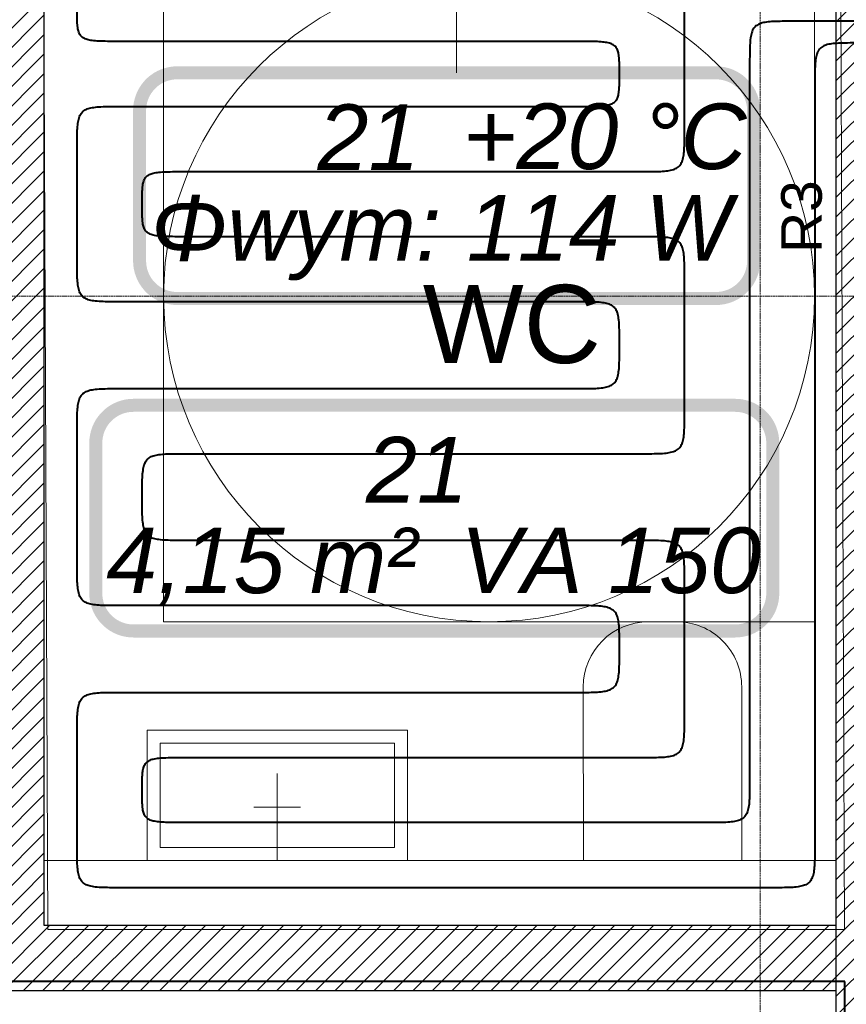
# Model space of a CAD drawing. Header units: millimetres. Extents: x 49908 to 79848, y -11883 to -3092.
# Tile 99 of 222: x 68892 to 69083, y -5190 to -4963. Entities that reach past the tile are written whole.
import ezdxf
from ezdxf.enums import TextEntityAlignment as Align
from ezdxf.lldxf.tags import DXFTag

# ---------------------------------------------------------------- set-up
doc = ezdxf.new("R2010")
doc.units = ezdxf.units.MM
doc.linetypes.add('AUSGEZOGEN', pattern=[0])
doc.linetypes.add('DASHDOT', pattern=[1, 0.5, -0.25, 0, -0.25])
for name, color, linetype, lineweight in [('A opis', 9, 'Continuous', 13), ('A wyp ruchome', 9, 'Continuous', 9), ('A_HATCH', 9, 'Continuous', 9), ('A_MUROWANE', 9, 'Continuous', 25), ('A_OSIE', 9, 'DASHDOT', 9), ('\x9dciany', 9, 'Continuous', 9)]:
    doc.layers.add(name, color=color, linetype=linetype, lineweight=lineweight)
doc.layers.add('IS_Inne_Urzadzenia_Therm', color=7, linetype='Continuous')
doc.layers.add('IS_Text_Konstrukcji', color=7, linetype='Continuous')
for name, color, linetype, true_color in [('IS_Ogrzewanie_płaszczyznowe', 7, 'SOLID', 0xac00e6), ('IS_Ogrzewanie_płaszczyznowe_-_opis', 7, 'SOLID', 0xf000f0), ('IS_Przyłącza_o.p._Powrót', 7, 'DASH', 0x438955), ('IS_Przyłącza_o.p._Zasilanie', 7, 'SOLID', 0xff9124)]:
    doc.layers.add(name, color=color, linetype=linetype, true_color=true_color)
doc.styles.add('Arial CE', font='arial.ttf')
tags = doc.linetypes.add('DASH', pattern=[15, 10, -5]).pattern_tags.tags
tags[6:7] = [DXFTag(74, 4), DXFTag(75, 0), DXFTag(340, '0'), DXFTag(46, 0.0), DXFTag(50, 0.0), DXFTag(44, 0.0), DXFTag(45, 0.0)]
tags[4:5] = [DXFTag(74, 4), DXFTag(75, 0), DXFTag(340, '0'), DXFTag(46, 0.0), DXFTag(50, 0.0), DXFTag(44, 0.0), DXFTag(45, 0.0)]
tags = doc.linetypes.add('SOLID', pattern=[10, 10, 0]).pattern_tags.tags
tags[6:7] = [DXFTag(74, 4), DXFTag(75, 0), DXFTag(340, '0'), DXFTag(46, 0.0), DXFTag(50, 0.0), DXFTag(44, 0.0), DXFTag(45, 0.0)]
tags[4:5] = [DXFTag(74, 4), DXFTag(75, 0), DXFTag(340, '0'), DXFTag(46, 0.0), DXFTag(50, 0.0), DXFTag(44, 0.0), DXFTag(45, 0.0)]
pattern_1 = [(45, (16000, 0), (-2.24506403, 2.24506403), [])]

msp = doc.modelspace()

# ---------------------------------------------------------------- hatches: boundary and pattern name
at = {"layer": 'A_HATCH', "transparency": 33554687}
h = msp.add_hatch(dxfattribs=at)
h.set_pattern_fill('ANSI31', color=256, angle=360)
h.set_pattern_definition(pattern_1)
h.paths.add_polyline_path([(69100.47, -6009.74), (69080.47, -6009.74), (69080.47, -6426.63), (69100.47, -6426.63)])
h.paths.add_polyline_path([(69100.47, -5426.63), (69080.47, -5426.63), (69080.47, -5486.63), (68700.47, -5486.63), (68700.47, -5439.13), (68680.47, -5439.13), (68680.47, -5566.63), (68700.47, -5566.63), (68700.47, -5506.63), (69080.47, -5506.63), (69080.47, -5566.63), (69100.47, -5566.63)])
h.paths.add_polyline_path([(69100.47, -4926.63), (69042.97, -4926.63), (69042.97, -4946.63), (69080.47, -4946.63), (69080.47, -5326.63), (69100.47, -5326.63)])
h.paths.add_polyline_path([(68942.97, -4926.63), (68837.97, -4926.63), (68837.97, -4946.63), (68942.97, -4946.63)])
h.paths.add_polyline_path([(69695.47, -5826.63), (69555.47, -5826.63), (69555.47, -5846.63), (69670.47, -5846.63), (69670.47, -6026.63), (69690.47, -6026.63), (69690.47, -5846.63), (69695.47, -5846.63)])
h.paths.add_polyline_path([(69690.47, -6026.63), (69670.47, -6026.63), (69670.47, -6126.63), (69690.47, -6126.63)])
h.paths.add_polyline_path([(69690.47, -6126.63), (69670.47, -6126.63), (69670.47, -6181.63), (69690.47, -6181.63)])
h.paths.add_polyline_path([(69940.47, -5826.63), (69790.47, -5826.63), (69790.47, -5846.63), (69940.47, -5846.63)])
h.paths.add_polyline_path([(69940.47, -5826.63), (69940.47, -5846.63)], flags=17)
h.paths.add_polyline_path([(69790.47, -5826.63), (69785.47, -5826.63), (69785.47, -5846.63), (69790.47, -5846.63)])
h.paths.add_polyline_path([(69325.47, -5826.63), (69325.47, -5846.63), (69465.47, -5846.63), (69465.47, -5826.63)])
h.paths.add_polyline_path([(69300.47, -5851.63), (69280.47, -5851.63), (69280.47, -5966.63), (69290.47, -5966.63), (69300.47, -5966.63)])
h.paths.add_polyline_path([(69300.47, -5439.13), (69280.47, -5439.13), (69280.47, -5813.63), (69300.47, -5813.63)])
h.paths.add_polyline_path([(69280.47, -5014.13), (69300.47, -5014.13), (69300.47, -4926.63), (69280.47, -4926.63)])
h.paths.add_polyline_path([(69300.47, -5039.13), (69280.47, -5039.13), (69280.47, -5414.13), (69300.47, -5414.13)])
h.paths.add_polyline_path([(68700.47, -5839.13), (68680.47, -5839.13), (68680.47, -5909.74), (68700.47, -5909.74)])
h.paths.add_polyline_path([(68700.47, -5814.13), (68700.47, -5826.63), (69080.47, -5826.63), (69080.47, -5909.74), (69100.47, -5909.74), (69100.47, -5666.63), (69080.47, -5666.63), (69080.47, -5806.63), (68700.47, -5806.63), (68700.47, -5666.63), (68680.47, -5666.63), (68680.47, -5814.13)])
h.paths.add_polyline_path([(68680.47, -5014.13), (68700.47, -5014.13), (68700.47, -4946.63), (68737.97, -4946.63), (68737.97, -4926.63), (68680.47, -4926.63)])
h.paths.add_polyline_path([(68700.47, -5039.13), (68680.47, -5039.13), (68680.47, -5314.13), (68700.47, -5314.13)])
h = msp.add_hatch(dxfattribs=at)
h.set_pattern_fill('ANSI31', color=256, angle=360)
h.set_pattern_definition(pattern_1)
h.paths.add_polyline_path([(69080.47, -5171.63), (68897.97, -5171.63), (68897.97, -4946.63), (68882.97, -4946.63), (68882.97, -5171.63), (68700.47, -5171.63), (68700.47, -5186.63), (69080.47, -5186.63)])

# ---------------------------------------------------------------- linework, layer by layer
at = {"layer": 'A opis', "ltscale": 0.5}
msp.add_line((68992.97, -4975.13), (68992.97, -4915.63), dxfattribs=at)
at = {"layer": 'A wyp ruchome'}
msp.add_lwpolyline([(69058.71, -5156.62), (69058.69, -5116.62, 0.414214), (69043.69, -5101.63), (69037.18, -5101.63, 0.414205), (69022.19, -5116.63), (69022.21, -5156.63), (69058.71, -5156.62)], format="xyb", dxfattribs=at)
for points in [[(68921.66, -5126.63), (68981.66, -5126.63), (68981.66, -5156.63), (68921.66, -5156.63)], [(68924.66, -5129.63), (68978.66, -5129.63), (68978.66, -5153.63), (68924.66, -5153.63)]]:
    msp.add_lwpolyline(points, close=True, dxfattribs=at)
at = {"layer": 'A wyp ruchome', "color": 8, "linetype": 'AUSGEZOGEN', "lineweight": 0}
for points in [[(68951.66, -5156.63), (68951.66, -5136.63)], [(68946.27, -5144.32), (68957.04, -5144.32)]]:
    msp.add_lwpolyline(points, dxfattribs=at)
at = {"layer": 'A wyp ruchome'}
msp.add_lwpolyline([(69080.47, -5186.63), (69080.47, -5156.63), (68897.97, -5156.62)], dxfattribs=at)
at = {"layer": 'A_MUROWANE'}
msp.add_line((68700.47, -5186.63), (69080.47, -5186.63), dxfattribs=at)
msp.add_lwpolyline([(69042.97, -4926.63), (69100.47, -4926.63), (69100.47, -5326.63), (69080.47, -5326.63), (69080.47, -4946.63), (69042.97, -4946.63)], close=True, dxfattribs=at)
msp.add_lwpolyline([(69080.47, -5171.63), (68897.97, -5171.63), (68897.97, -4946.63)], dxfattribs=at)
at = {"layer": 'A_OSIE', "ltscale": 0.3, "transparency": 33554559}
for p, q in [((69062.97, -3902.99), (69062.97, -7140.05)), ((70341.81, -5026.63), (67440.85, -5026.63))]:
    msp.add_line(p, q, dxfattribs=at)
at = {"layer": 'IS_Ogrzewanie_płaszczyznowe', "linetype": 'DASH', "lineweight": 9}
for p, q in [((68897.86, -4946.65), (68898.78, -5172.55)), ((69082.4, -5172.55), (69081.47, -4946.65)), ((68898.78, -5172.55), (69082.4, -5172.55))]:
    msp.add_line(p, q, dxfattribs=at)
at = {"layer": 'IS_Ogrzewanie_płaszczyznowe', "lineweight": 40}
for p, q in [((68892.8, -5184.55), (68702.42, -5184.55)), ((69082.42, -5184.55), (68892.8, -5184.55)), ((69082.42, -5486.65), (69082.42, -5184.55))]:
    msp.add_line(p, q, dxfattribs=at)
at = {"layer": 'IS_Ogrzewanie_płaszczyznowe_-_opis'}
msp.add_lwpolyline([(68918.52, -5103.76, 3, 3, 0), (69057.19, -5103.76, 3, 3, 0.414214), (69065.85, -5095.09, 3, 3, 0), (69065.85, -5060.42, 3, 3, 0.414214), (69057.19, -5051.76, 3, 3, 0), (68918.52, -5051.76, 3, 3, 0.414214), (68909.85, -5060.42, 3, 3, 0), (68909.85, -5095.09, 3, 3, 0.414214), (68918.52, -5103.76, 3, 3, 0)], format="xyseb", dxfattribs=at)
at = {"layer": 'IS_Przyłącza_o.p._Powrót', "lineweight": 40}
for points, knots in [([(68915.52, -4967.91), (68914.7, -4967.91), (68913.19, -4967.91), (68911.14, -4967.88), (68909.48, -4967.79), (68908.18, -4967.6), (68907.17, -4967.27), (68906.42, -4966.73), (68905.94, -4965.95), (68905.68, -4964.95), (68905.56, -4963.7), (68905.52, -4962.16), (68905.52, -4961.03), (68905.52, -4960.41)], [0, 0, 0, 0, 0.0248686, 0.045233, 0.0615717, 0.0744389, 0.0845809, 0.0931271, 0.1016251, 0.1115455, 0.1238561, 0.1391357, 0.1577872, 0.1577872, 0.1577872, 0.1577872]), ([(69020.52, -4967.91), (69019.71, -4967.91), (69016.66, -4967.91), (69010.27, -4967.91), (69000.57, -4967.91), (68988.5, -4967.91), (68975.01, -4967.91), (68961.04, -4967.91), (68947.55, -4967.91), (68935.48, -4967.91), (68925.78, -4967.91), (68919.39, -4967.91), (68916.34, -4967.91), (68915.52, -4967.91)], [0, 0, 0, 0, 0.024455, 0.09151, 0.191698, 0.315552, 0.453606, 0.596394, 0.734448, 0.858302, 0.95849, 1.025545, 1.05, 1.05, 1.05, 1.05]), ([(69030.52, -4975.41), (69030.52, -4974.79), (69030.53, -4973.65), (69030.49, -4972.11), (69030.36, -4970.87), (69030.11, -4969.87), (69029.63, -4969.08), (69028.87, -4968.54), (69027.87, -4968.21), (69026.56, -4968.03), (69024.91, -4967.93), (69022.86, -4967.91), (69021.35, -4967.91), (69020.52, -4967.91)], [0, 0, 0, 0, 0.0186515, 0.0339311, 0.0462418, 0.0561621, 0.0646601, 0.0732063, 0.0833483, 0.0962155, 0.1125542, 0.1329186, 0.1577872, 0.1577872, 0.1577872, 0.1577872]), ([(69085.52, -4968.27), (69084.7, -4968.27), (69083.19, -4968.27), (69081.13, -4968.31), (69079.48, -4968.43), (69078.17, -4968.68), (69077.14, -4969.14), (69076.39, -4969.89), (69075.94, -4970.91), (69075.68, -4972.23), (69075.56, -4973.88), (69075.52, -4975.93), (69075.52, -4977.44), (69075.52, -4978.27)], [0, 0, 0, 0, 0.0248686, 0.0452361, 0.061602, 0.0745999, 0.0851852, 0.0948541, 0.1054394, 0.1184374, 0.1348033, 0.1551707, 0.1800393, 0.1800393, 0.1800393, 0.1800393]), ([(69020.52, -4982.91), (69021.35, -4982.91), (69022.86, -4982.91), (69024.91, -4982.88), (69026.56, -4982.79), (69027.87, -4982.6), (69028.87, -4982.27), (69029.63, -4981.73), (69030.11, -4980.95), (69030.36, -4979.95), (69030.49, -4978.7), (69030.53, -4977.16), (69030.52, -4976.03), (69030.52, -4975.41)], [0, 0, 0, 0, 0.0248686, 0.045233, 0.0615717, 0.0744389, 0.0845809, 0.0931271, 0.1016251, 0.1115455, 0.1238561, 0.1391357, 0.1577872, 0.1577872, 0.1577872, 0.1577872]), ([(69075.52, -4978.27), (69075.52, -4979.63), (69075.52, -4984.7), (69075.52, -4995.33), (69075.52, -5011.47), (69075.52, -5031.54), (69075.52, -5053.98), (69075.52, -5077.2), (69075.52, -5099.64), (69075.52, -5119.71), (69075.52, -5135.85), (69075.52, -5146.48), (69075.52, -5151.55), (69075.52, -5152.91)], [0, 0, 0, 0, 0.040674, 0.152199, 0.31883, 0.524823, 0.754434, 0.991916, 1.221527, 1.42752, 1.594151, 1.705676, 1.74635, 1.74635, 1.74635, 1.74635]), ([(68905.52, -4992.91), (68905.52, -4992.08), (68905.52, -4990.57), (68905.56, -4988.52), (68905.68, -4986.86), (68905.94, -4985.55), (68906.39, -4984.52), (68907.14, -4983.78), (68908.17, -4983.32), (68909.48, -4983.07), (68911.13, -4982.94), (68913.19, -4982.91), (68914.7, -4982.91), (68915.52, -4982.91)], [0, 0, 0, 0, 0.0248686, 0.0452361, 0.061602, 0.0745999, 0.0851852, 0.0948541, 0.1054394, 0.1184374, 0.1348033, 0.1551707, 0.1800393, 0.1800393, 0.1800393, 0.1800393]), ([(68915.52, -4982.91), (68916.34, -4982.91), (68919.39, -4982.91), (68925.78, -4982.91), (68935.48, -4982.91), (68947.55, -4982.91), (68961.04, -4982.91), (68975.01, -4982.91), (68988.5, -4982.91), (69000.57, -4982.91), (69010.27, -4982.91), (69016.66, -4982.91), (69019.71, -4982.91), (69020.52, -4982.91)], [0, 0, 0, 0, 0.024455, 0.09151, 0.191698, 0.315552, 0.453606, 0.596394, 0.734448, 0.858302, 0.95849, 1.025545, 1.05, 1.05, 1.05, 1.05]), ([(68905.52, -5017.91), (68905.52, -5017.71), (68905.52, -5016.99), (68905.52, -5015.46), (68905.52, -5013.15), (68905.52, -5010.28), (68905.52, -5007.07), (68905.52, -5003.74), (68905.52, -5000.53), (68905.52, -4997.66), (68905.52, -4995.35), (68905.52, -4993.83), (68905.52, -4993.1), (68905.52, -4992.91)], [0, 0, 0, 0, 0.0058227, 0.0217881, 0.0456424, 0.0751315, 0.1080015, 0.1419985, 0.1748685, 0.2043576, 0.2282119, 0.2441773, 0.25, 0.25, 0.25, 0.25]), ([(68915.52, -5027.91), (68914.7, -5027.91), (68913.19, -5027.91), (68911.13, -5027.87), (68909.48, -5027.75), (68908.17, -5027.49), (68907.14, -5027.04), (68906.39, -5026.29), (68905.94, -5025.26), (68905.68, -5023.95), (68905.56, -5022.3), (68905.52, -5020.24), (68905.52, -5018.74), (68905.52, -5017.91)], [0, 0, 0, 0, 0.0248686, 0.0452361, 0.061602, 0.0745999, 0.0851852, 0.0948541, 0.1054394, 0.1184374, 0.1348033, 0.1551707, 0.1800393, 0.1800393, 0.1800393, 0.1800393]), ([(69020.52, -5027.91), (69019.71, -5027.91), (69016.66, -5027.91), (69010.27, -5027.91), (69000.57, -5027.91), (68988.5, -5027.91), (68975.01, -5027.91), (68961.04, -5027.91), (68947.55, -5027.91), (68935.48, -5027.91), (68925.78, -5027.91), (68919.39, -5027.91), (68916.34, -5027.91), (68915.52, -5027.91)], [0, 0, 0, 0, 0.024455, 0.09151, 0.191698, 0.315552, 0.453606, 0.596394, 0.734448, 0.858302, 0.95849, 1.025545, 1.05, 1.05, 1.05, 1.05]), ([(69030.52, -5037.91), (69030.52, -5037.08), (69030.53, -5035.57), (69030.49, -5033.52), (69030.37, -5031.86), (69030.11, -5030.55), (69029.66, -5029.52), (69028.91, -5028.78), (69027.88, -5028.32), (69026.57, -5028.07), (69024.91, -5027.94), (69022.86, -5027.91), (69021.35, -5027.91), (69020.52, -5027.91)], [0, 0, 0, 0, 0.0248686, 0.0452361, 0.061602, 0.0745999, 0.0851852, 0.0948541, 0.1054394, 0.1184374, 0.1348033, 0.1551707, 0.1800393, 0.1800393, 0.1800393, 0.1800393]), ([(69020.52, -5047.91), (69021.35, -5047.91), (69022.86, -5047.91), (69024.91, -5047.87), (69026.57, -5047.75), (69027.88, -5047.49), (69028.91, -5047.04), (69029.66, -5046.29), (69030.11, -5045.26), (69030.37, -5043.95), (69030.49, -5042.3), (69030.53, -5040.24), (69030.52, -5038.74), (69030.52, -5037.91)], [0, 0, 0, 0, 0.0248686, 0.0452361, 0.061602, 0.0745999, 0.0851852, 0.0948541, 0.1054394, 0.1184374, 0.1348033, 0.1551707, 0.1800393, 0.1800393, 0.1800393, 0.1800393]), ([(68905.52, -5057.91), (68905.52, -5057.08), (68905.52, -5055.57), (68905.56, -5053.52), (68905.68, -5051.86), (68905.94, -5050.55), (68906.39, -5049.52), (68907.14, -5048.78), (68908.17, -5048.32), (68909.48, -5048.07), (68911.13, -5047.94), (68913.19, -5047.91), (68914.7, -5047.91), (68915.52, -5047.91)], [0, 0, 0, 0, 0.0248686, 0.0452361, 0.061602, 0.0745999, 0.0851852, 0.0948541, 0.1054394, 0.1184374, 0.1348033, 0.1551707, 0.1800393, 0.1800393, 0.1800393, 0.1800393]), ([(68915.52, -5047.91), (68916.34, -5047.91), (68919.39, -5047.91), (68925.78, -5047.91), (68935.48, -5047.91), (68947.55, -5047.91), (68961.04, -5047.91), (68975.01, -5047.91), (68988.5, -5047.91), (69000.57, -5047.91), (69010.27, -5047.91), (69016.66, -5047.91), (69019.71, -5047.91), (69020.52, -5047.91)], [0, 0, 0, 0, 0.024455, 0.09151, 0.191698, 0.315552, 0.453606, 0.596394, 0.734448, 0.858302, 0.95849, 1.025545, 1.05, 1.05, 1.05, 1.05]), ([(68905.52, -5087.91), (68905.52, -5087.67), (68905.52, -5086.8), (68905.52, -5084.98), (68905.52, -5082.2), (68905.52, -5078.76), (68905.52, -5074.9), (68905.52, -5070.91), (68905.52, -5067.06), (68905.52, -5063.61), (68905.52, -5060.84), (68905.52, -5059.01), (68905.52, -5058.14), (68905.52, -5057.91)], [0, 0, 0, 0, 0.0069872, 0.0261458, 0.0547708, 0.0901578, 0.1296018, 0.1703982, 0.2098422, 0.2452292, 0.2738542, 0.2930128, 0.3, 0.3, 0.3, 0.3]), ([(68915.52, -5097.91), (68914.7, -5097.91), (68913.19, -5097.91), (68911.13, -5097.87), (68909.48, -5097.75), (68908.17, -5097.49), (68907.14, -5097.04), (68906.39, -5096.29), (68905.94, -5095.26), (68905.68, -5093.95), (68905.56, -5092.3), (68905.52, -5090.24), (68905.52, -5088.74), (68905.52, -5087.91)], [0, 0, 0, 0, 0.0248686, 0.0452361, 0.061602, 0.0745999, 0.0851852, 0.0948541, 0.1054394, 0.1184374, 0.1348033, 0.1551707, 0.1800393, 0.1800393, 0.1800393, 0.1800393]), ([(69020.52, -5097.91), (69019.71, -5097.91), (69016.66, -5097.91), (69010.27, -5097.91), (69000.57, -5097.91), (68988.5, -5097.91), (68975.01, -5097.91), (68961.04, -5097.91), (68947.55, -5097.91), (68935.48, -5097.91), (68925.78, -5097.91), (68919.39, -5097.91), (68916.34, -5097.91), (68915.52, -5097.91)], [0, 0, 0, 0, 0.024455, 0.09151, 0.191698, 0.315552, 0.453606, 0.596394, 0.734448, 0.858302, 0.95849, 1.025545, 1.05, 1.05, 1.05, 1.05]), ([(69030.52, -5107.91), (69030.52, -5107.08), (69030.53, -5105.57), (69030.49, -5103.52), (69030.37, -5101.86), (69030.11, -5100.55), (69029.66, -5099.52), (69028.91, -5098.78), (69027.88, -5098.32), (69026.57, -5098.07), (69024.91, -5097.94), (69022.86, -5097.91), (69021.35, -5097.91), (69020.52, -5097.91)], [0, 0, 0, 0, 0.0248686, 0.0452361, 0.061602, 0.0745999, 0.0851852, 0.0948541, 0.1054394, 0.1184374, 0.1348033, 0.1551707, 0.1800393, 0.1800393, 0.1800393, 0.1800393]), ([(69020.52, -5117.91), (69021.35, -5117.91), (69022.86, -5117.91), (69024.91, -5117.87), (69026.57, -5117.75), (69027.88, -5117.49), (69028.91, -5117.04), (69029.66, -5116.29), (69030.11, -5115.26), (69030.37, -5113.95), (69030.49, -5112.3), (69030.53, -5110.24), (69030.52, -5108.74), (69030.52, -5107.91)], [0, 0, 0, 0, 0.0248686, 0.0452361, 0.061602, 0.0745999, 0.0851852, 0.0948541, 0.1054394, 0.1184374, 0.1348033, 0.1551707, 0.1800393, 0.1800393, 0.1800393, 0.1800393]), ([(68905.52, -5127.91), (68905.52, -5127.08), (68905.52, -5125.57), (68905.56, -5123.52), (68905.68, -5121.86), (68905.94, -5120.55), (68906.39, -5119.52), (68907.14, -5118.78), (68908.17, -5118.32), (68909.48, -5118.07), (68911.13, -5117.94), (68913.19, -5117.91), (68914.7, -5117.91), (68915.52, -5117.91)], [0, 0, 0, 0, 0.0248686, 0.0452361, 0.061602, 0.0745999, 0.0851852, 0.0948541, 0.1054394, 0.1184374, 0.1348033, 0.1551707, 0.1800393, 0.1800393, 0.1800393, 0.1800393]), ([(68915.52, -5117.91), (68916.34, -5117.91), (68919.39, -5117.91), (68925.78, -5117.91), (68935.48, -5117.91), (68947.55, -5117.91), (68961.04, -5117.91), (68975.01, -5117.91), (68988.5, -5117.91), (69000.57, -5117.91), (69010.27, -5117.91), (69016.66, -5117.91), (69019.71, -5117.91), (69020.52, -5117.91)], [0, 0, 0, 0, 0.024455, 0.09151, 0.191698, 0.315552, 0.453606, 0.596394, 0.734448, 0.858302, 0.95849, 1.025545, 1.05, 1.05, 1.05, 1.05]), ([(68905.52, -5152.91), (68905.52, -5152.71), (68905.52, -5151.99), (68905.52, -5150.46), (68905.52, -5148.15), (68905.52, -5145.28), (68905.52, -5142.07), (68905.52, -5138.74), (68905.52, -5135.53), (68905.52, -5132.66), (68905.52, -5130.35), (68905.52, -5128.83), (68905.52, -5128.1), (68905.52, -5127.91)], [0, 0, 0, 0, 0.0058227, 0.0217881, 0.0456424, 0.0751315, 0.1080015, 0.1419985, 0.1748685, 0.2043576, 0.2282119, 0.2441773, 0.25, 0.25, 0.25, 0.25]), ([(68915.52, -5162.91), (68914.7, -5162.91), (68913.19, -5162.91), (68911.13, -5162.87), (68909.48, -5162.75), (68908.17, -5162.49), (68907.14, -5162.04), (68906.39, -5161.29), (68905.94, -5160.26), (68905.68, -5158.95), (68905.56, -5157.3), (68905.52, -5155.24), (68905.52, -5153.74), (68905.52, -5152.91)], [0, 0, 0, 0, 0.0248686, 0.0452361, 0.061602, 0.0745999, 0.0851852, 0.0948541, 0.1054394, 0.1184374, 0.1348033, 0.1551707, 0.1800393, 0.1800393, 0.1800393, 0.1800393]), ([(69075.52, -5152.91), (69075.52, -5153.74), (69075.53, -5155.24), (69075.49, -5157.3), (69075.37, -5158.95), (69075.11, -5160.26), (69074.66, -5161.29), (69073.91, -5162.04), (69072.88, -5162.49), (69071.57, -5162.75), (69069.91, -5162.87), (69067.86, -5162.91), (69066.35, -5162.91), (69065.52, -5162.91)], [0, 0, 0, 0, 0.0248686, 0.0452361, 0.061602, 0.0745999, 0.0851852, 0.0948541, 0.1054394, 0.1184374, 0.1348033, 0.1551707, 0.1800393, 0.1800393, 0.1800393, 0.1800393]), ([(69065.52, -5162.91), (69064.36, -5162.91), (69060, -5162.91), (69050.87, -5162.91), (69037.01, -5162.91), (69019.77, -5162.91), (69000.5, -5162.91), (68980.55, -5162.91), (68961.28, -5162.91), (68944.04, -5162.91), (68930.18, -5162.91), (68921.05, -5162.91), (68916.69, -5162.91), (68915.52, -5162.91)], [0, 0, 0, 0, 0.034936, 0.130729, 0.273854, 0.450789, 0.648009, 0.851991, 1.049211, 1.226146, 1.369271, 1.465064, 1.5, 1.5, 1.5, 1.5])]:
    msp.add_open_spline(points, degree=3, knots=knots, dxfattribs=at)
at = {"layer": 'IS_Przyłącza_o.p._Zasilanie', "lineweight": 40}
for points, knots in [([(69045.52, -4962.91), (69045.52, -4962.08), (69045.53, -4960.57), (69045.49, -4958.52), (69045.37, -4956.86), (69045.11, -4955.55), (69044.66, -4954.52), (69043.91, -4953.78), (69042.88, -4953.32), (69041.57, -4953.07), (69039.91, -4952.94), (69037.86, -4952.91), (69036.35, -4952.91), (69035.52, -4952.91)], [0, 0, 0, 0, 0.0248686, 0.0452361, 0.061602, 0.0745999, 0.0851852, 0.0948541, 0.1054394, 0.1184374, 0.1348033, 0.1551707, 0.1800393, 0.1800393, 0.1800393, 0.1800393]), ([(69045.52, -4987.91), (69045.52, -4987.71), (69045.52, -4986.99), (69045.52, -4985.46), (69045.52, -4983.15), (69045.52, -4980.28), (69045.52, -4977.07), (69045.52, -4973.74), (69045.52, -4970.53), (69045.52, -4967.66), (69045.52, -4965.35), (69045.52, -4963.83), (69045.52, -4963.1), (69045.52, -4962.91)], [0, 0, 0, 0, 0.0058227, 0.0217881, 0.0456424, 0.0751315, 0.1080015, 0.1419985, 0.1748685, 0.2043576, 0.2282119, 0.2441773, 0.25, 0.25, 0.25, 0.25]), ([(69070.52, -4963.27), (69069.7, -4963.27), (69068.19, -4963.27), (69066.13, -4963.31), (69064.48, -4963.43), (69063.17, -4963.68), (69062.14, -4964.14), (69061.39, -4964.89), (69060.94, -4965.91), (69060.68, -4967.23), (69060.56, -4968.88), (69060.52, -4970.93), (69060.52, -4972.44), (69060.52, -4973.27)], [0, 0, 0, 0, 0.0248686, 0.0452361, 0.061602, 0.0745999, 0.0851852, 0.0948541, 0.1054394, 0.1184374, 0.1348033, 0.1551707, 0.1800393, 0.1800393, 0.1800393, 0.1800393]), ([(69108.16, -4963.27), (69107.87, -4963.27), (69106.78, -4963.27), (69104.49, -4963.27), (69101.01, -4963.27), (69096.68, -4963.27), (69091.85, -4963.27), (69086.84, -4963.27), (69082.01, -4963.27), (69077.68, -4963.27), (69074.2, -4963.27), (69071.91, -4963.27), (69070.82, -4963.27), (69070.52, -4963.27)], [0, 0, 0, 0, 0.0087662, 0.0328025, 0.0687155, 0.1131119, 0.1625984, 0.2137816, 0.2632681, 0.3076645, 0.3435775, 0.3676138, 0.37638, 0.37638, 0.37638, 0.37638]), ([(69060.52, -4973.27), (69060.52, -4974.55), (69060.52, -4979.33), (69060.52, -4989.35), (69060.52, -5004.57), (69060.52, -5023.49), (69060.52, -5044.64), (69060.52, -5066.54), (69060.52, -5087.69), (69060.52, -5106.61), (69060.52, -5121.83), (69060.52, -5131.85), (69060.52, -5136.63), (69060.52, -5137.91)], [0, 0, 0, 0, 0.038345, 0.143484, 0.300573, 0.494771, 0.711233, 0.935117, 1.151579, 1.345777, 1.502866, 1.608005, 1.64635, 1.64635, 1.64635, 1.64635]), ([(69035.52, -4997.91), (69036.35, -4997.91), (69037.86, -4997.91), (69039.91, -4997.87), (69041.57, -4997.75), (69042.88, -4997.49), (69043.91, -4997.04), (69044.66, -4996.29), (69045.11, -4995.26), (69045.37, -4993.95), (69045.49, -4992.3), (69045.53, -4990.24), (69045.52, -4988.74), (69045.52, -4987.91)], [0, 0, 0, 0, 0.0248686, 0.0452361, 0.061602, 0.0745999, 0.0851852, 0.0948541, 0.1054394, 0.1184374, 0.1348033, 0.1551707, 0.1800393, 0.1800393, 0.1800393, 0.1800393]), ([(68920.52, -5005.41), (68920.52, -5004.79), (68920.52, -5003.65), (68920.56, -5002.11), (68920.68, -5000.87), (68920.94, -4999.87), (68921.42, -4999.08), (68922.17, -4998.54), (68923.18, -4998.21), (68924.48, -4998.03), (68926.14, -4997.93), (68928.19, -4997.91), (68929.7, -4997.91), (68930.52, -4997.91)], [0, 0, 0, 0, 0.0186515, 0.0339311, 0.0462418, 0.0561621, 0.0646601, 0.0732063, 0.0833483, 0.0962155, 0.1125542, 0.1329186, 0.1577872, 0.1577872, 0.1577872, 0.1577872]), ([(68930.52, -4997.91), (68931.34, -4997.91), (68934.39, -4997.91), (68940.78, -4997.91), (68950.48, -4997.91), (68962.55, -4997.91), (68976.04, -4997.91), (68990.01, -4997.91), (69003.5, -4997.91), (69015.57, -4997.91), (69025.27, -4997.91), (69031.66, -4997.91), (69034.71, -4997.91), (69035.52, -4997.91)], [0, 0, 0, 0, 0.024455, 0.09151, 0.191698, 0.315552, 0.453606, 0.596394, 0.734448, 0.858302, 0.95849, 1.025545, 1.05, 1.05, 1.05, 1.05]), ([(68930.52, -5012.91), (68929.7, -5012.91), (68928.19, -5012.91), (68926.14, -5012.88), (68924.48, -5012.79), (68923.18, -5012.6), (68922.17, -5012.27), (68921.42, -5011.73), (68920.94, -5010.95), (68920.68, -5009.95), (68920.56, -5008.7), (68920.52, -5007.16), (68920.52, -5006.03), (68920.52, -5005.41)], [0, 0, 0, 0, 0.0248686, 0.045233, 0.0615717, 0.0744389, 0.0845809, 0.0931271, 0.1016251, 0.1115455, 0.1238561, 0.1391357, 0.1577872, 0.1577872, 0.1577872, 0.1577872]), ([(69035.52, -5012.91), (69034.71, -5012.91), (69031.66, -5012.91), (69025.27, -5012.91), (69015.57, -5012.91), (69003.5, -5012.91), (68990.01, -5012.91), (68976.04, -5012.91), (68962.55, -5012.91), (68950.48, -5012.91), (68940.78, -5012.91), (68934.39, -5012.91), (68931.34, -5012.91), (68930.52, -5012.91)], [0, 0, 0, 0, 0.024455, 0.09151, 0.191698, 0.315552, 0.453606, 0.596394, 0.734448, 0.858302, 0.95849, 1.025545, 1.05, 1.05, 1.05, 1.05]), ([(69045.52, -5022.91), (69045.52, -5022.08), (69045.53, -5020.57), (69045.49, -5018.52), (69045.37, -5016.86), (69045.11, -5015.55), (69044.66, -5014.52), (69043.91, -5013.78), (69042.88, -5013.32), (69041.57, -5013.07), (69039.91, -5012.94), (69037.86, -5012.91), (69036.35, -5012.91), (69035.52, -5012.91)], [0, 0, 0, 0, 0.0248686, 0.0452361, 0.061602, 0.0745999, 0.0851852, 0.0948541, 0.1054394, 0.1184374, 0.1348033, 0.1551707, 0.1800393, 0.1800393, 0.1800393, 0.1800393]), ([(69045.52, -5052.91), (69045.52, -5052.67), (69045.52, -5051.8), (69045.52, -5049.98), (69045.52, -5047.2), (69045.52, -5043.76), (69045.52, -5039.9), (69045.52, -5035.91), (69045.52, -5032.06), (69045.52, -5028.61), (69045.52, -5025.84), (69045.52, -5024.01), (69045.52, -5023.14), (69045.52, -5022.91)], [0, 0, 0, 0, 0.0069872, 0.0261458, 0.0547708, 0.0901578, 0.1296018, 0.1703982, 0.2098422, 0.2452292, 0.2738542, 0.2930128, 0.3, 0.3, 0.3, 0.3]), ([(69035.52, -5062.91), (69036.35, -5062.91), (69037.86, -5062.91), (69039.91, -5062.87), (69041.57, -5062.75), (69042.88, -5062.49), (69043.91, -5062.04), (69044.66, -5061.29), (69045.11, -5060.26), (69045.37, -5058.95), (69045.49, -5057.3), (69045.53, -5055.24), (69045.52, -5053.74), (69045.52, -5052.91)], [0, 0, 0, 0, 0.0248686, 0.0452361, 0.061602, 0.0745999, 0.0851852, 0.0948541, 0.1054394, 0.1184374, 0.1348033, 0.1551707, 0.1800393, 0.1800393, 0.1800393, 0.1800393]), ([(68920.52, -5072.91), (68920.52, -5072.08), (68920.52, -5070.57), (68920.56, -5068.52), (68920.68, -5066.86), (68920.94, -5065.55), (68921.39, -5064.52), (68922.14, -5063.78), (68923.17, -5063.32), (68924.48, -5063.07), (68926.13, -5062.94), (68928.19, -5062.91), (68929.7, -5062.91), (68930.52, -5062.91)], [0, 0, 0, 0, 0.0248686, 0.0452361, 0.061602, 0.0745999, 0.0851852, 0.0948541, 0.1054394, 0.1184374, 0.1348033, 0.1551707, 0.1800393, 0.1800393, 0.1800393, 0.1800393]), ([(68930.52, -5062.91), (68931.34, -5062.91), (68934.39, -5062.91), (68940.78, -5062.91), (68950.48, -5062.91), (68962.55, -5062.91), (68976.04, -5062.91), (68990.01, -5062.91), (69003.5, -5062.91), (69015.57, -5062.91), (69025.27, -5062.91), (69031.66, -5062.91), (69034.71, -5062.91), (69035.52, -5062.91)], [0, 0, 0, 0, 0.024455, 0.09151, 0.191698, 0.315552, 0.453606, 0.596394, 0.734448, 0.858302, 0.95849, 1.025545, 1.05, 1.05, 1.05, 1.05]), ([(68930.52, -5082.91), (68929.7, -5082.91), (68928.19, -5082.91), (68926.13, -5082.87), (68924.48, -5082.75), (68923.17, -5082.49), (68922.14, -5082.04), (68921.39, -5081.29), (68920.94, -5080.26), (68920.68, -5078.95), (68920.56, -5077.3), (68920.52, -5075.24), (68920.52, -5073.74), (68920.52, -5072.91)], [0, 0, 0, 0, 0.0248686, 0.0452361, 0.061602, 0.0745999, 0.0851852, 0.0948541, 0.1054394, 0.1184374, 0.1348033, 0.1551707, 0.1800393, 0.1800393, 0.1800393, 0.1800393]), ([(69035.52, -5082.91), (69034.71, -5082.91), (69031.66, -5082.91), (69025.27, -5082.91), (69015.57, -5082.91), (69003.5, -5082.91), (68990.01, -5082.91), (68976.04, -5082.91), (68962.55, -5082.91), (68950.48, -5082.91), (68940.78, -5082.91), (68934.39, -5082.91), (68931.34, -5082.91), (68930.52, -5082.91)], [0, 0, 0, 0, 0.024455, 0.09151, 0.191698, 0.315552, 0.453606, 0.596394, 0.734448, 0.858302, 0.95849, 1.025545, 1.05, 1.05, 1.05, 1.05]), ([(69045.52, -5092.91), (69045.52, -5092.08), (69045.53, -5090.57), (69045.49, -5088.52), (69045.37, -5086.86), (69045.11, -5085.55), (69044.66, -5084.52), (69043.91, -5083.78), (69042.88, -5083.32), (69041.57, -5083.07), (69039.91, -5082.94), (69037.86, -5082.91), (69036.35, -5082.91), (69035.52, -5082.91)], [0, 0, 0, 0, 0.0248686, 0.0452361, 0.061602, 0.0745999, 0.0851852, 0.0948541, 0.1054394, 0.1184374, 0.1348033, 0.1551707, 0.1800393, 0.1800393, 0.1800393, 0.1800393]), ([(69045.52, -5122.91), (69045.52, -5122.67), (69045.52, -5121.8), (69045.52, -5119.98), (69045.52, -5117.2), (69045.52, -5113.76), (69045.52, -5109.9), (69045.52, -5105.91), (69045.52, -5102.06), (69045.52, -5098.61), (69045.52, -5095.84), (69045.52, -5094.01), (69045.52, -5093.14), (69045.52, -5092.91)], [0, 0, 0, 0, 0.0069872, 0.0261458, 0.0547708, 0.0901578, 0.1296018, 0.1703982, 0.2098422, 0.2452292, 0.2738542, 0.2930128, 0.3, 0.3, 0.3, 0.3]), ([(69035.52, -5132.91), (69036.35, -5132.91), (69037.86, -5132.91), (69039.91, -5132.87), (69041.57, -5132.75), (69042.88, -5132.49), (69043.91, -5132.04), (69044.66, -5131.29), (69045.11, -5130.26), (69045.37, -5128.95), (69045.49, -5127.3), (69045.53, -5125.24), (69045.52, -5123.74), (69045.52, -5122.91)], [0, 0, 0, 0, 0.0248686, 0.0452361, 0.061602, 0.0745999, 0.0851852, 0.0948541, 0.1054394, 0.1184374, 0.1348033, 0.1551707, 0.1800393, 0.1800393, 0.1800393, 0.1800393]), ([(68920.52, -5140.41), (68920.52, -5139.79), (68920.52, -5138.65), (68920.56, -5137.11), (68920.68, -5135.87), (68920.94, -5134.87), (68921.42, -5134.08), (68922.17, -5133.54), (68923.18, -5133.21), (68924.48, -5133.03), (68926.14, -5132.93), (68928.19, -5132.91), (68929.7, -5132.91), (68930.52, -5132.91)], [0, 0, 0, 0, 0.0186515, 0.0339311, 0.0462418, 0.0561621, 0.0646601, 0.0732063, 0.0833483, 0.0962155, 0.1125542, 0.1329186, 0.1577872, 0.1577872, 0.1577872, 0.1577872]), ([(68930.52, -5132.91), (68931.34, -5132.91), (68934.39, -5132.91), (68940.78, -5132.91), (68950.48, -5132.91), (68962.55, -5132.91), (68976.04, -5132.91), (68990.01, -5132.91), (69003.5, -5132.91), (69015.57, -5132.91), (69025.27, -5132.91), (69031.66, -5132.91), (69034.71, -5132.91), (69035.52, -5132.91)], [0, 0, 0, 0, 0.024455, 0.09151, 0.191698, 0.315552, 0.453606, 0.596394, 0.734448, 0.858302, 0.95849, 1.025545, 1.05, 1.05, 1.05, 1.05]), ([(69060.52, -5137.91), (69060.52, -5138.74), (69060.53, -5140.24), (69060.49, -5142.3), (69060.37, -5143.95), (69060.11, -5145.26), (69059.66, -5146.29), (69058.91, -5147.04), (69057.88, -5147.49), (69056.57, -5147.75), (69054.91, -5147.87), (69052.86, -5147.91), (69051.35, -5147.91), (69050.52, -5147.91)], [0, 0, 0, 0, 0.0248686, 0.0452361, 0.061602, 0.0745999, 0.0851852, 0.0948541, 0.1054394, 0.1184374, 0.1348033, 0.1551707, 0.1800393, 0.1800393, 0.1800393, 0.1800393]), ([(68930.52, -5147.91), (68929.7, -5147.91), (68928.19, -5147.91), (68926.14, -5147.88), (68924.48, -5147.79), (68923.18, -5147.6), (68922.17, -5147.27), (68921.42, -5146.73), (68920.94, -5145.95), (68920.68, -5144.95), (68920.56, -5143.7), (68920.52, -5142.16), (68920.52, -5141.03), (68920.52, -5140.41)], [0, 0, 0, 0, 0.0248686, 0.045233, 0.0615717, 0.0744389, 0.0845809, 0.0931271, 0.1016251, 0.1115455, 0.1238561, 0.1391357, 0.1577872, 0.1577872, 0.1577872, 0.1577872]), ([(69050.52, -5147.91), (69049.59, -5147.91), (69046.11, -5147.91), (69038.8, -5147.91), (69027.71, -5147.91), (69013.92, -5147.91), (68998.5, -5147.91), (68982.55, -5147.91), (68967.13, -5147.91), (68953.33, -5147.91), (68942.25, -5147.91), (68934.94, -5147.91), (68931.46, -5147.91), (68930.52, -5147.91)], [0, 0, 0, 0, 0.027949, 0.104583, 0.219083, 0.360631, 0.518407, 0.681593, 0.839369, 0.980917, 1.095417, 1.172051, 1.2, 1.2, 1.2, 1.2])]:
    msp.add_open_spline(points, degree=3, knots=knots, dxfattribs=at)
at = {"layer": 'IS_Text_Konstrukcji', "linetype": 'SOLID'}
msp.add_lwpolyline([(68928.61, -5027.15, 3, 3, 0), (69052.77, -5027.15, 3, 3, 0.414214), (69061.44, -5018.49, 3, 3, 0), (69061.44, -4983.82, 3, 3, 0.414214), (69052.77, -4975.15, 3, 3, 0), (68928.61, -4975.15, 3, 3, 0.414214), (68919.94, -4983.82, 3, 3, 0), (68919.94, -5018.49, 3, 3, 0.414214), (68928.61, -5027.15, 3, 3, 0)], format="xyseb", dxfattribs=at)
at = {"layer": '\x9dciany'}
for p, q in [((68925.47, -5101.63), (68925.47, -4951.63)), ((69075.47, -5101.63), (69075.47, -4951.63)), ((68925.47, -5101.63), (69075.47, -5101.63))]:
    msp.add_line(p, q, dxfattribs=at)
msp.add_circle((69000.47, -5026.63), 75, dxfattribs=at)

# ---------------------------------------------------------------- texts
at = {"layer": 'IS_Inne_Urzadzenia_Therm', "linetype": 'SOLID', "ltscale": 0.01, "insert": (69077.28, -5008.27), "char_height": 9.36, "attachment_point": 8, "rotation": 90}
msp.add_mtext('\\fArial|b0|i0;R3', dxfattribs=at)
at = {"layer": 'IS_Ogrzewanie_płaszczyznowe_-_opis', "ltscale": 0.01, "char_height": 15.12}
for s, insert, attachment_point in [('\\fArial|b0|i1;21', (68983.85, -5074.16), 8), ('\\fArial|b0|i1;4,15 m²', (68983.85, -5079.92), 3), ('\\fArial|b0|i1;VA 150', (68993.85, -5079.92), 1)]:
    msp.add_mtext(s, dxfattribs=dict(at, insert=insert, attachment_point=attachment_point))
at = {"layer": 'IS_Text_Konstrukcji', "linetype": 'SOLID', "ltscale": 0.01, "char_height": 15.12}
for s, insert, attachment_point in [('\\fArial|b0|i1;+20 °C', (68994.44, -4997.55), 7), ('\\fArial|b0|i1;21', (68984.44, -4997.55), 9), ('\\fArial|b0|i1;Φwym: 114 W', (68989.44, -5003.31), 2)]:
    msp.add_mtext(s, dxfattribs=dict(at, insert=insert, attachment_point=attachment_point))
at = {"layer": '\x9dciany', "style": 'Arial CE', "width": 0.979625}
msp.add_text('WC', height=18, dxfattribs=at).set_placement((68985.2, -5042.02), (69026.24, -5042.02), align=Align.FIT)

doc.saveas('drawing.dxf')
